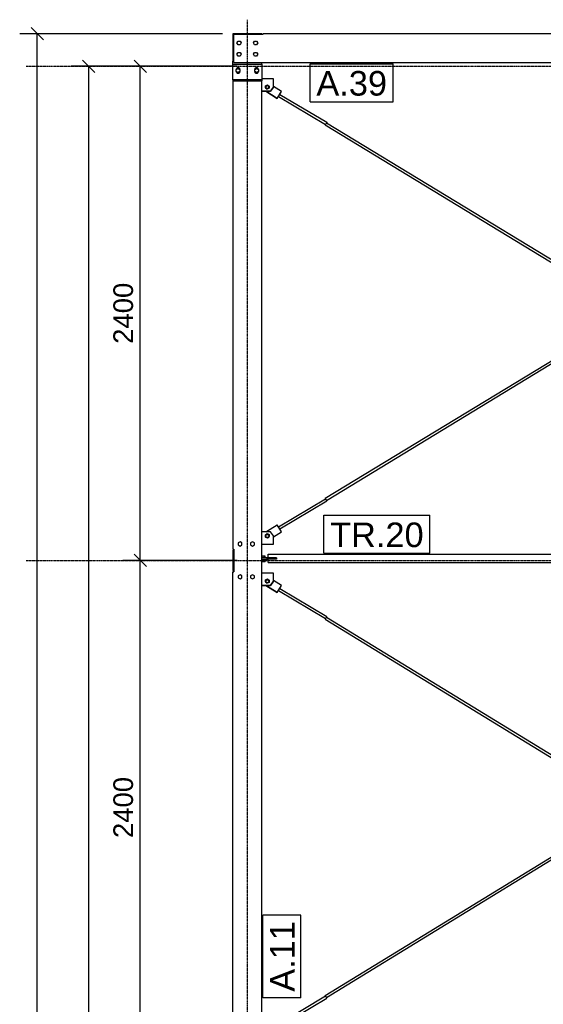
# Model space of a CAD drawing. Header units: millimetres. Extents: x -288865 to 11255, y 102926 to 380857.
# Tile 88 of 142: x -163869 to -161327, y 274757 to 279538. Entities that reach past the tile are written whole.
import ezdxf

# ---------------------------------------------------------------- set-up
doc = ezdxf.new("R2010")
doc.units = ezdxf.units.MM
doc.header["$MEASUREMENT"] = 0
doc.set_wipeout_variables(frame=1)
doc.linetypes.add('DXK_LINE_DOT3', pattern=[5.9187, 2.979, -0.9799, 0.9799, -0.9799])
for name, color, linetype in [('TS_INNE_OBIEKTY', 7, 'Continuous'), ('TS_LINIE_WIDOCZNE', 7, 'Continuous'), ('TS_OPISY', 7, 'Continuous'), ('TS_OPISY_LINIE', 7, 'Continuous'), ('TS_OPISY_RAMKA', 7, 'Continuous'), ('TS_WYMIARY', 7, 'Continuous'), ('TS_WYMIARY_TEKST', 7, 'Continuous')]:
    doc.layers.add(name, color=color, linetype=linetype)
doc.styles.add('ARIAL', font='arial.ttf')

# ---------------------------------------------------------------- blocks, each defined once
blk = doc.blocks.new('Part-65880428-1351 - 1330')
at = {"layer": 'TS_LINIE_WIDOCZNE', "color": 1, "linetype": 'Continuous'}
for p, q in [((34705, 62243.5), (34700, 62243.5)), ((34700, 62243.5), (34700, 62118.5)), ((34700, 62118.5), (34705, 62118.5))]:
    blk.add_line(p, q, dxfattribs=at)
blk = doc.blocks.new('Part-65880428-1692 - 1330')
at = {"layer": 'TS_LINIE_WIDOCZNE', "color": 1, "linetype": 'Continuous'}
for p, q in [((34935.9, 61967.2), (34896.8, 61992)), ((34914.4, 61933.3), (34859.5, 61968.2)), ((34859.7, 61968.2), (34914.4, 61933.4)), ((34914.4, 61933.4), (34935.9, 61967.2)), ((34914.4, 61933.3), (34921.5, 61944.4)), ((34914.4, 61933.4), (34914.4, 61933.3)), ((34926.5, 61952.2), (34935.9, 61967)), ((34935.9, 61967), (34935.9, 61967.2))]:
    blk.add_line(p, q, dxfattribs=at)
blk = doc.blocks.new('GridLine-65880428-2367 - 1330')
at = {"layer": 'TS_INNE_OBIEKTY', "color": 4, "linetype": 'DXK_LINE_DOT3'}
blk.add_line((33695.7, 59690.2), (51415.1, 59690.2), dxfattribs=at)
blk = doc.blocks.new('Part-65880428-1559 - 1330')
at = {"layer": 'TS_LINIE_WIDOCZNE', "color": 1, "linetype": 'Continuous'}
for p, q in [((35147.8, 59404.7), (35148.7, 59406.1)), ((35147.8, 59404.7), (36638.1, 58491.5)), ((35148.7, 59406.1), (35150.9, 59409.7)), ((35150.9, 59409.7), (35151.8, 59411.2)), ((35154.1, 59414.9), (36649.6, 58498.5)), ((36649.6, 58484.4), (38376.1, 57426.5)), ((36660.9, 58491.6), (38382.5, 57436.6))]:
    blk.add_line(p, q, dxfattribs=at)
blk = doc.blocks.new('Part-65880428-1555 - 1330')
at = {"layer": 'TS_LINIE_WIDOCZNE', "color": 1, "linetype": 'Continuous'}
for p, q in [((35148.4, 61804.8), (35149.2, 61806.3)), ((35148.4, 61804.8), (36638.8, 60898.7)), ((35149.2, 61806.3), (35151.4, 61809.9)), ((35151.4, 61809.9), (35152.3, 61811.4)), ((35154.6, 61815.1), (36650.3, 60905.7)), ((36650.3, 60891.7), (38376.1, 59842.5)), ((36661.7, 60898.8), (38382.5, 59852.6))]:
    blk.add_line(p, q, dxfattribs=at)
blk = doc.blocks.new('Part-65880428-1447 - 1330')
at = {"layer": 'TS_LINIE_WIDOCZNE', "color": 1, "linetype": 'Continuous'}
for p, q in [((34920.7, 61943.2), (35150, 61807.6)), ((34927.2, 61953.3), (35156.2, 61817.8)), ((35153.2, 61812.6), (35152.4, 61811.3)), ((35155.3, 61816.3), (35153.2, 61812.6)), ((35156.2, 61817.8), (35155.3, 61816.3))]:
    blk.add_line(p, q, dxfattribs=at)
blk = doc.blocks.new('Part-65880428-1448 - 1330')
at = {"layer": 'TS_LINIE_WIDOCZNE', "color": 1, "linetype": 'Continuous'}
for p, q in [((34920.7, 59853.5), (35149.6, 59989.4)), ((34927.2, 59843.4), (35155.8, 59979.1)), ((35149.6, 59989.4), (35150.5, 59987.9)), ((35150.5, 59987.9), (35152.7, 59984.2)), ((35152.7, 59984.2), (35154.9, 59980.6)), ((35154.9, 59980.6), (35155.8, 59979.1))]:
    blk.add_line(p, q, dxfattribs=at)
blk = doc.blocks.new('Part-65880428-1449 - 1330')
at = {"layer": 'TS_LINIE_WIDOCZNE', "color": 1, "linetype": 'Continuous'}
for p, q in [((34920.7, 59543.8), (35149.5, 59407.4)), ((34927.2, 59553.9), (35155.7, 59417.6)), ((35152.7, 59412.4), (35151.9, 59411.1)), ((35154.8, 59416.1), (35152.7, 59412.4)), ((35155.7, 59417.6), (35154.8, 59416.1))]:
    blk.add_line(p, q, dxfattribs=at)
blk = doc.blocks.new('Part-65880428-1450 - 1330')
at = {"layer": 'TS_LINIE_WIDOCZNE', "color": 1, "linetype": 'Continuous'}
for p, q in [((34920.8, 57438.4), (35149.1, 57575.2)), ((35149.1, 57575.2), (35150, 57573.7)), ((35150, 57573.7), (35152.2, 57570)), ((34927.3, 57428.2), (35155.3, 57564.9)), ((35152.2, 57570), (35154.4, 57566.4)), ((35154.4, 57566.4), (35155.3, 57564.9))]:
    blk.add_line(p, q, dxfattribs=at)
blk = doc.blocks.new('Part-65880428-1826 - 1330')
at = {"layer": 'TS_LINIE_WIDOCZNE', "color": 1, "linetype": 'Continuous'}
for p, q in [((34700, 62024.4), (34700, 62099.4)), ((34700, 62099.4), (34840, 62099.4)), ((34840, 62099.4), (34840, 62024.4))]:
    blk.add_line(p, q, dxfattribs=at)
blk = doc.blocks.new('Part-65880428-1497 - 1330')
at = {"layer": 'TS_LINIE_WIDOCZNE', "color": 1, "linetype": 'Continuous'}
blk.add_line((34700, 62114.4), (34700, 62114.5), dxfattribs=at)
blk = doc.blocks.new('Part-65880428-1825 - 1330')
at = {"layer": 'TS_LINIE_WIDOCZNE', "color": 1, "linetype": 'Continuous'}
for p, q in [((34700, 62099.4), (34700, 62114.4)), ((34700, 62114.4), (34705, 62114.4)), ((34840, 62099.4), (34840, 62107.5))]:
    blk.add_line(p, q, dxfattribs=at)
blk = doc.blocks.new('Part-65880428-1519 - 1330')
at = {"layer": 'TS_LINIE_WIDOCZNE', "color": 1, "linetype": 'Continuous'}
for p, q in [((34840, 59696.8), (34866.5, 59696.8)), ((34866.5, 59690.8), (34840, 59690.8)), ((34866.5, 59696.8), (34866.5, 59690.8))]:
    blk.add_line(p, q, dxfattribs=at)
blk = doc.blocks.new('Part-65880428-1520 - 1330')
at = {"layer": 'TS_LINIE_WIDOCZNE', "color": 1, "linetype": 'Continuous'}
for p, q in [((34896.8, 62028.3), (34840, 62028.3)), ((34896.8, 61988.2), (34896.8, 62028.3)), ((34859.9, 61988.7), (34860.2, 61990.8)), ((34860.2, 61990.7), (34859.9, 61988.6)), ((34860.2, 61986.5), (34859.9, 61988.7)), ((34860.2, 61990.8), (34861.2, 61992.8)), ((34861.2, 61992.6), (34860.2, 61990.7)), ((34861.2, 61984.6), (34860.2, 61986.5)), ((34861.2, 61992.8), (34862.7, 61994.3)), ((34862.7, 61994.2), (34861.2, 61992.6)), ((34862.7, 61983), (34861.2, 61984.6)), ((34862.7, 61994.3), (34864.7, 61995.3)), ((34864.7, 61995.2), (34862.7, 61994.2)), ((34864.7, 61982), (34862.7, 61983)), ((34864.7, 61995.3), (34866.9, 61995.7)), ((34866.9, 61995.5), (34864.7, 61995.2)), ((34866.9, 61981.7), (34864.7, 61982)), ((34866.9, 61995.5), (34866.9, 61995.7)), ((34866.9, 61995.7), (34869, 61995.3)), ((34869, 61995.2), (34866.9, 61995.5)), ((34869, 61982), (34866.9, 61981.7)), ((34869, 61995.3), (34871, 61994.3)), ((34871, 61994.2), (34869, 61995.2)), ((34871, 61983), (34869, 61982)), ((34871, 61994.3), (34872.5, 61992.8)), ((34872.5, 61992.6), (34871, 61994.2)), ((34872.5, 61984.6), (34871, 61983)), ((34872.5, 61992.8), (34873.5, 61990.8)), ((34873.5, 61990.7), (34872.5, 61992.6)), ((34873.5, 61986.5), (34872.5, 61984.6)), ((34873.5, 61990.8), (34873.9, 61988.7)), ((34873.8, 61988.6), (34873.5, 61990.7)), ((34873.9, 61988.7), (34873.5, 61986.5)), ((34881.8, 61968.4), (34896.8, 61988.4)), ((34896.8, 61988.2), (34881.8, 61968.2)), ((34840, 61968.4), (34881.8, 61968.4)), ((34881.8, 61968.2), (34840, 61968.2)), ((34881.8, 61968.2), (34881.8, 61968.4))]:
    blk.add_line(p, q, dxfattribs=at)
blk = doc.blocks.new('Part-65880428-1521 - 1330')
at = {"layer": 'TS_LINIE_WIDOCZNE', "color": 1, "linetype": 'Continuous'}
for p, q in [((34881.8, 59828.8), (34840, 59828.8)), ((34896.8, 59808.8), (34881.8, 59828.8)), ((34859.8, 59808.8), (34860.2, 59810.9)), ((34860.2, 59806.6), (34859.8, 59808.8)), ((34860.2, 59810.9), (34861.2, 59812.9)), ((34861.2, 59804.6), (34860.2, 59806.6)), ((34861.2, 59812.9), (34862.7, 59814.4)), ((34862.7, 59803.1), (34861.2, 59804.6)), ((34862.7, 59814.4), (34864.7, 59815.4)), ((34864.7, 59802.1), (34862.7, 59803.1)), ((34864.7, 59815.4), (34866.8, 59815.8)), ((34866.9, 59801.8), (34864.7, 59802.1)), ((34866.8, 59815.6), (34866.8, 59815.8)), ((34866.8, 59815.8), (34869, 59815.4)), ((34869, 59802.1), (34866.9, 59801.8)), ((34869, 59815.4), (34871, 59814.4)), ((34871, 59803.1), (34869, 59802.1)), ((34871, 59814.4), (34872.5, 59812.9)), ((34872.5, 59804.7), (34871, 59803.1)), ((34872.5, 59812.9), (34873.5, 59810.9)), ((34873.5, 59806.6), (34872.5, 59804.7)), ((34873.5, 59810.9), (34873.8, 59808.8)), ((34873.8, 59808.8), (34873.5, 59806.6)), ((34896.8, 59768.8), (34896.8, 59808.8)), ((34840, 59768.8), (34896.8, 59768.8)), ((34840, 59768.6), (34896.8, 59768.6)), ((34896.8, 59768.6), (34896.8, 59768.8))]:
    blk.add_line(p, q, dxfattribs=at)
blk = doc.blocks.new('Part-65880428-1523 - 1330')
at = {"layer": 'TS_LINIE_WIDOCZNE', "color": 1, "linetype": 'Continuous'}
for p, q in [((34896.9, 59629), (34840, 59629)), ((34896.9, 59588.8), (34896.9, 59629)), ((34859.9, 59589.1), (34860.2, 59591.3)), ((34860.2, 59591.1), (34859.9, 59589.1)), ((34860.2, 59587), (34859.9, 59589.1)), ((34860.2, 59591.3), (34861.2, 59593.2)), ((34861.2, 59593.1), (34860.2, 59591.1)), ((34861.2, 59585), (34860.2, 59587)), ((34861.2, 59593.2), (34862.7, 59594.8)), ((34862.7, 59594.6), (34861.2, 59593.1)), ((34862.7, 59583.5), (34861.2, 59585)), ((34862.7, 59594.8), (34864.7, 59595.8)), ((34864.7, 59595.6), (34862.7, 59594.6)), ((34864.7, 59582.5), (34862.7, 59583.5)), ((34864.7, 59595.8), (34866.9, 59596.1)), ((34866.9, 59596), (34864.7, 59595.6)), ((34866.9, 59582.1), (34864.7, 59582.5)), ((34866.9, 59596), (34866.9, 59596.1)), ((34866.9, 59596.1), (34869, 59595.8)), ((34869, 59595.6), (34866.9, 59596)), ((34869, 59582.5), (34866.9, 59582.1)), ((34869, 59595.8), (34871, 59594.8)), ((34871, 59594.6), (34869, 59595.6)), ((34871, 59583.5), (34869, 59582.5)), ((34871, 59594.8), (34872.5, 59593.2)), ((34872.5, 59593.1), (34871, 59594.6)), ((34872.5, 59585), (34871, 59583.5)), ((34872.5, 59593.2), (34873.5, 59591.3)), ((34873.5, 59591.1), (34872.5, 59593.1)), ((34873.5, 59587), (34872.5, 59585)), ((34873.5, 59591.3), (34873.9, 59589.1)), ((34873.8, 59589.1), (34873.5, 59591.1)), ((34873.9, 59589.1), (34873.5, 59587)), ((34881.9, 59569), (34896.9, 59589)), ((34896.9, 59588.8), (34881.9, 59568.8)), ((34840, 59569), (34881.9, 59569)), ((34881.9, 59568.8), (34840, 59568.8)), ((34881.9, 59568.8), (34881.9, 59569))]:
    blk.add_line(p, q, dxfattribs=at)
blk = doc.blocks.new('Part-65880428-1528 - 1330')
at = {"layer": 'TS_LINIE_WIDOCZNE', "color": 1, "linetype": 'Continuous'}
blk.add_line((34702.6, 59634.8), (34702.6, 59640.5), dxfattribs=at)
blk = doc.blocks.new('Part-65880428-1554 - 1330')
at = {"layer": 'TS_LINIE_WIDOCZNE', "color": 1, "linetype": 'Continuous'}
for p, q in [((36650.3, 60905.7), (38376.1, 61955.5)), ((36661.9, 60898.7), (38382.5, 61945.3)), ((35148.1, 59991.9), (36639, 60898.8)), ((35154.3, 59981.7), (36650.3, 60891.7)), ((35149.1, 59990.4), (35148.1, 59991.9)), ((35148.1, 59991.9), (35149, 59990.5)), ((35149.6, 59989.4), (35149, 59990.5)), ((35151.3, 59986.7), (35149.1, 59990.4)), ((35153.5, 59983.1), (35151.3, 59986.7)), ((35151.7, 59985.9), (35153.4, 59983.2)), ((35153.4, 59983.2), (35154.3, 59981.7)), ((35154.3, 59981.7), (35153.5, 59983.1))]:
    blk.add_line(p, q, dxfattribs=at)
blk = doc.blocks.new('Part-65880428-1558 - 1330')
at = {"layer": 'TS_LINIE_WIDOCZNE', "color": 1, "linetype": 'Continuous'}
for p, q in [((36649.6, 58498.5), (38376.1, 59556.9)), ((36661.1, 58491.5), (38382.5, 59546.8)), ((35147.6, 57577.7), (36638.3, 58491.6)), ((35153.9, 57567.5), (36649.6, 58484.4)), ((35148.6, 57576.2), (35147.6, 57577.7)), ((35147.6, 57577.7), (35148.5, 57576.2)), ((35149.1, 57575.1), (35148.5, 57576.2)), ((35150.8, 57572.5), (35148.6, 57576.2)), ((35153, 57568.9), (35150.8, 57572.5)), ((35151.1, 57571.8), (35152.9, 57569)), ((35152.9, 57569), (35153.9, 57567.5)), ((35153.9, 57567.5), (35153, 57568.9))]:
    blk.add_line(p, q, dxfattribs=at)
blk = doc.blocks.new('Part-65880428-1691 - 1330')
at = {"layer": 'TS_LINIE_WIDOCZNE', "color": 1, "linetype": 'Continuous'}
for p, q in [((34911.6, 59702.8), (34840, 59702.8)), ((34866.6, 59696.8), (34866.6, 59702.8)), ((34911.6, 59696.8), (34866.6, 59696.8)), ((34911.6, 59702.8), (34911.6, 59696.8))]:
    blk.add_line(p, q, dxfattribs=at)
blk = doc.blocks.new('Part-65880428-1693 - 1330')
at = {"layer": 'TS_LINIE_WIDOCZNE', "color": 1, "linetype": 'Continuous'}
for p, q in [((34859.9, 59828.8), (34914.4, 59863.4)), ((34896.8, 59804.9), (34935.9, 59829.7)), ((34896.8, 59804.7), (34935.9, 59829.5)), ((34935.9, 59829.7), (34914.4, 59863.4)), ((34935.9, 59829.5), (34935.9, 59829.7))]:
    blk.add_line(p, q, dxfattribs=at)
blk = doc.blocks.new('Part-65880428-1702 - 1330')
at = {"layer": 'TS_LINIE_WIDOCZNE', "color": 1, "linetype": 'Continuous'}
for p, q in [((34935.9, 59567.8), (34896.9, 59592.6)), ((34914.4, 59533.9), (34859.5, 59568.8)), ((34859.7, 59568.8), (34914.4, 59534)), ((34914.4, 59534), (34935.9, 59567.8)), ((34914.4, 59533.9), (34921.5, 59545)), ((34914.4, 59534), (34914.4, 59533.9)), ((34926.5, 59552.8), (34935.9, 59567.7)), ((34935.9, 59567.7), (34935.9, 59567.8))]:
    blk.add_line(p, q, dxfattribs=at)
blk = doc.blocks.new('Part-65880428-1824 - 1330')
at = {"layer": 'TS_LINIE_WIDOCZNE', "color": 1, "linetype": 'Continuous'}
for p, q in [((34840, 62024.4), (34700, 62024.4)), ((34700, 62024.4), (34700, 62018.4)), ((34840, 62018.4), (34700, 62018.4)), ((34840, 62024.4), (34840, 62018.4))]:
    blk.add_line(p, q, dxfattribs=at)
blk = doc.blocks.new('Part-65880428-1844 - 1330')
at = {"layer": 'TS_LINIE_WIDOCZNE', "color": 1, "linetype": 'Continuous'}
for p, q in [((34840, 62247.5), (34700, 62247.5)), ((34700, 62247.5), (34700, 62243.5)), ((34840, 62243.5), (34840, 62247.5)), ((34700, 62118.5), (34700, 62114.5)), ((34700, 62114.5), (34705, 62114.5))]:
    blk.add_line(p, q, dxfattribs=at)
blk = doc.blocks.new('Part-65880428-1753 - 1330')
at = {"layer": 'TS_LINIE_WIDOCZNE', "color": 1, "linetype": 'Continuous'}
for p, q in [((34700, 62018.4), (34700, 59744.8)), ((34700, 62018.4), (34840, 62018.4)), ((34840, 57295.4), (34840, 62018.4)), ((34700, 59744.8), (34704, 59744.8)), ((34704, 59744.8), (34704, 59634.8)), ((34700, 59634.8), (34704, 59634.8)), ((34700, 57345.4), (34700, 59634.8)), ((34700, 57345.4), (34704, 57345.4)), ((34704, 57345.4), (34704, 57295.4)), ((34704, 57295.4), (34840, 57295.4))]:
    blk.add_line(p, q, dxfattribs=at)
blk = doc.blocks.new('Part-65880428-1833 - 1330')
at = {"layer": 'TS_LINIE_WIDOCZNE', "color": 1, "linetype": 'Continuous'}
for p, q in [((34871.6, 59702.8), (34871.6, 59719.8)), ((34871.6, 59719.8), (38432.7, 59719.8)), ((34871.6, 59679.8), (34871.6, 59696.8)), ((34871.6, 59679.8), (38432.7, 59679.8)), ((38432.7, 59719.8), (38432.7, 59702.8)), ((38432.7, 59679.8), (38432.7, 59696.8))]:
    blk.add_line(p, q, dxfattribs=at)
blk = doc.blocks.new('Part-65880428-1835 - 1330')
at = {"layer": 'TS_LINIE_WIDOCZNE', "color": 1, "linetype": 'Continuous'}
for p, q in [((34845, 62243.5), (34705, 62243.5)), ((34705, 62107.5), (34705, 62243.5)), ((38435, 62247.5), (34845, 62247.5)), ((34845, 62247.5), (34845, 62243.5)), ((34705, 62107.5), (42105, 62107.5))]:
    blk.add_line(p, q, dxfattribs=at)
blk = doc.blocks.new('Bolt-65880428-1853 - 1330')
at = {"layer": 'TS_INNE_OBIEKTY', "color": 1, "linetype": 'Continuous'}
for p, q in [((34716, 62074.6), (34725, 62079.8)), ((34716, 62064.2), (34716, 62074.6)), ((34718, 62077.4), (34718.5, 62080.1)), ((34718, 62075.8), (34718, 62077.4)), ((34718.5, 62080.1), (34720.1, 62082.4)), ((34720.1, 62082.4), (34722.3, 62083.9)), ((34722.3, 62083.9), (34725, 62084.4)), ((34725, 62084.4), (34727.7, 62083.9)), ((34725, 62079.8), (34734, 62074.6)), ((34727.7, 62083.9), (34729.9, 62082.4)), ((34729.9, 62082.4), (34731.5, 62080.1)), ((34731.5, 62080.1), (34732, 62077.4)), ((34732, 62077.4), (34732, 62075.8)), ((34734, 62074.6), (34734, 62064.2)), ((34806, 62074.6), (34815, 62079.8)), ((34806, 62064.2), (34806, 62074.6)), ((34808, 62077.4), (34808.5, 62080.1)), ((34808, 62075.8), (34808, 62077.4)), ((34808.5, 62080.1), (34810.1, 62082.4)), ((34810.1, 62082.4), (34812.3, 62083.9)), ((34812.3, 62083.9), (34815, 62084.4)), ((34815, 62084.4), (34817.7, 62083.9)), ((34815, 62079.8), (34824, 62074.6)), ((34817.7, 62083.9), (34819.9, 62082.4)), ((34819.9, 62082.4), (34821.5, 62080.1)), ((34821.5, 62080.1), (34822, 62077.4)), ((34822, 62077.4), (34822, 62075.8)), ((34824, 62074.6), (34824, 62064.2)), ((34725, 62059), (34716, 62064.2)), ((34718, 62061.4), (34718, 62063.1)), ((34718.5, 62058.8), (34718, 62061.4)), ((34720.1, 62056.5), (34718.5, 62058.8)), ((34722.3, 62055), (34720.1, 62056.5)), ((34725, 62054.4), (34722.3, 62055)), ((34734, 62064.2), (34725, 62059)), ((34727.7, 62055), (34725, 62054.4)), ((34729.9, 62056.5), (34727.7, 62055)), ((34731.5, 62058.8), (34729.9, 62056.5)), ((34732, 62061.4), (34731.5, 62058.8)), ((34732, 62063.1), (34732, 62061.4)), ((34815, 62059), (34806, 62064.2)), ((34808, 62061.4), (34808, 62063.1)), ((34808.5, 62058.8), (34808, 62061.4)), ((34810.1, 62056.5), (34808.5, 62058.8)), ((34812.3, 62055), (34810.1, 62056.5)), ((34815, 62054.4), (34812.3, 62055)), ((34824, 62064.2), (34815, 62059)), ((34817.7, 62055), (34815, 62054.4)), ((34819.9, 62056.5), (34817.7, 62055)), ((34821.5, 62058.8), (34819.9, 62056.5)), ((34822, 62061.4), (34821.5, 62058.8)), ((34822, 62063.1), (34822, 62061.4))]:
    blk.add_line(p, q, dxfattribs=at)
blk = doc.blocks.new('Bolt-65880428-1949 - 1330')
at = {"layer": 'TS_INNE_OBIEKTY', "color": 1, "linetype": 'Continuous'}
for p, q in [((34856.9, 59710.7), (34840, 59710.7)), ((34856.9, 59682.9), (34840, 59682.9)), ((34841.4, 59702.8), (34841.4, 59710.7)), ((34841.4, 59682.9), (34841.4, 59690.8)), ((34851.7, 59702.8), (34851.7, 59710.7)), ((34851.7, 59682.9), (34851.7, 59690.8)), ((34856.9, 59702.8), (34856.9, 59710.7)), ((34856.9, 59682.9), (34856.9, 59690.8))]:
    blk.add_line(p, q, dxfattribs=at)
blk = doc.blocks.new('Bolt-65880428-1950 - 1330')
at = {"layer": 'TS_INNE_OBIEKTY', "color": 1, "linetype": 'Continuous'}
for p, q in [((34857.3, 61985.2), (34858.5, 61995.6)), ((34857.3, 61985.1), (34857.3, 61985.2)), ((34865.6, 61979), (34857.3, 61985.2)), ((34857.3, 61985.1), (34865.6, 61978.8)), ((34858.5, 61995.6), (34868.1, 61999.6)), ((34875.2, 61983.1), (34865.6, 61979)), ((34875.2, 61982.9), (34865.6, 61978.8)), ((34865.6, 61978.8), (34865.6, 61979)), ((34868.1, 61999.6), (34876.4, 61993.4)), ((34876.4, 61993.4), (34875.2, 61983.1)), ((34876.4, 61993.2), (34875.2, 61982.9)), ((34875.2, 61982.9), (34875.2, 61983.1))]:
    blk.add_line(p, q, dxfattribs=at)
blk = doc.blocks.new('Bolt-65880428-1951 - 1330')
at = {"layer": 'TS_INNE_OBIEKTY', "color": 1, "linetype": 'Continuous'}
for p, q in [((34857.3, 59813.8), (34865.6, 59820.1)), ((34865.6, 59820.1), (34875.2, 59816)), ((34858.5, 59803.5), (34857.3, 59813.8)), ((34857.3, 59813.7), (34858.5, 59803.3)), ((34858.5, 59803.3), (34858.5, 59803.5)), ((34868.1, 59799.4), (34858.5, 59803.5)), ((34858.5, 59803.3), (34868.1, 59799.3)), ((34876.4, 59805.7), (34868.1, 59799.4)), ((34868.1, 59799.3), (34876.4, 59805.5)), ((34868.1, 59799.3), (34868.1, 59799.4)), ((34875.2, 59816), (34876.4, 59805.7)), ((34876.4, 59805.5), (34876.4, 59805.7))]:
    blk.add_line(p, q, dxfattribs=at)
blk = doc.blocks.new('Bolt-65880428-1961 - 1330')
at = {"layer": 'TS_INNE_OBIEKTY', "color": 1, "linetype": 'Continuous'}
for p, q in [((34857.3, 59585.8), (34858.5, 59596.2)), ((34857.3, 59585.7), (34857.3, 59585.8)), ((34865.6, 59579.6), (34857.3, 59585.8)), ((34857.3, 59585.7), (34865.6, 59579.5)), ((34858.5, 59596.2), (34868.1, 59600.2)), ((34875.2, 59583.7), (34865.6, 59579.6)), ((34875.2, 59583.5), (34865.6, 59579.5)), ((34865.6, 59579.5), (34865.6, 59579.6)), ((34868.1, 59600.2), (34876.4, 59594)), ((34876.4, 59594), (34875.2, 59583.7)), ((34876.4, 59593.9), (34875.2, 59583.5)), ((34875.2, 59583.5), (34875.2, 59583.7))]:
    blk.add_line(p, q, dxfattribs=at)
blk = doc.blocks.new('Bolt-65880428-1987 - 1330')
at = {"layer": 'TS_INNE_OBIEKTY', "color": 1, "linetype": 'Continuous'}
for p, q in [((34719.6, 62203.5), (34724.8, 62212.5)), ((34724.8, 62212.5), (34735.2, 62212.5)), ((34735.2, 62212.5), (34740.4, 62203.5)), ((34799.6, 62203.5), (34804.8, 62212.5)), ((34804.8, 62212.5), (34815.2, 62212.5)), ((34815.2, 62212.5), (34820.4, 62203.5)), ((34724.8, 62194.5), (34719.6, 62203.5)), ((34735.2, 62194.5), (34724.8, 62194.5)), ((34740.4, 62203.5), (34735.2, 62194.5)), ((34804.8, 62194.5), (34799.6, 62203.5)), ((34815.2, 62194.5), (34804.8, 62194.5)), ((34820.4, 62203.5), (34815.2, 62194.5)), ((34719.6, 62148.5), (34724.8, 62157.5)), ((34724.8, 62139.5), (34719.6, 62148.5)), ((34724.8, 62157.5), (34735.2, 62157.5)), ((34735.2, 62139.5), (34724.8, 62139.5)), ((34735.2, 62157.5), (34740.4, 62148.5)), ((34740.4, 62148.5), (34735.2, 62139.5)), ((34799.6, 62148.5), (34804.8, 62157.5)), ((34804.8, 62139.5), (34799.6, 62148.5)), ((34804.8, 62157.5), (34815.2, 62157.5)), ((34815.2, 62139.5), (34804.8, 62139.5)), ((34815.2, 62157.5), (34820.4, 62148.5)), ((34820.4, 62148.5), (34815.2, 62139.5))]:
    blk.add_line(p, q, dxfattribs=at)
blk = doc.blocks.new('GridLine-65880428-2354 - 1330')
at = {"layer": 'TS_INNE_OBIEKTY', "color": 4, "linetype": 'DXK_LINE_DOT3'}
blk.add_line((34770, 49250.8), (34770, 62316), dxfattribs=at)
blk = doc.blocks.new('Part-65880428-2337 - 1330')
at = {"layer": 'TS_LINIE_WIDOCZNE', "color": 1, "linetype": 'Continuous'}
for p, q in [((34704, 59740.5), (34700, 59740.5)), ((34700, 59740.5), (34700, 59640.5)), ((34700, 59640.5), (34704, 59640.5))]:
    blk.add_line(p, q, dxfattribs=at)
blk = doc.blocks.new('Bolt-65880428-2348 - 1330')
at = {"layer": 'TS_INNE_OBIEKTY', "color": 1, "linetype": 'Continuous'}
for p, q in [((34735, 59780.9), (34726, 59775.7)), ((34726, 59775.7), (34726, 59765.3)), ((34744, 59775.7), (34735, 59780.9)), ((34744, 59765.3), (34744, 59775.7)), ((34795, 59780.9), (34786, 59775.7)), ((34786, 59775.7), (34786, 59765.3)), ((34804, 59775.7), (34795, 59780.9)), ((34804, 59765.3), (34804, 59775.7)), ((34726, 59765.3), (34735, 59760.1)), ((34735, 59760.1), (34744, 59765.3)), ((34786, 59765.3), (34795, 59760.1)), ((34795, 59760.1), (34804, 59765.3)), ((34735, 59620.9), (34726, 59615.7)), ((34726, 59615.7), (34726, 59605.3)), ((34726, 59605.3), (34735, 59600.1)), ((34744, 59615.7), (34735, 59620.9)), ((34735, 59600.1), (34744, 59605.3)), ((34744, 59605.3), (34744, 59615.7)), ((34795, 59620.9), (34786, 59615.7)), ((34786, 59615.7), (34786, 59605.3)), ((34786, 59605.3), (34795, 59600.1)), ((34804, 59615.7), (34795, 59620.9)), ((34795, 59600.1), (34804, 59605.3)), ((34804, 59605.3), (34804, 59615.7))]:
    blk.add_line(p, q, dxfattribs=at)
blk = doc.blocks.new('GridLine-65880428-2368 - 1330')
at = {"layer": 'TS_INNE_OBIEKTY', "color": 4, "linetype": 'DXK_LINE_DOT3'}
blk.add_line((33695.7, 62090.2), (51415.1, 62090.2), dxfattribs=at)
blk = doc.blocks.new('Bolt-65880428-3858 - 1330')
at = {"layer": 'TS_INNE_OBIEKTY', "color": 1, "linetype": 'Continuous'}
for p, q in [((34856.9, 59710.7), (34840, 59710.7)), ((34856.9, 59682.9), (34840, 59682.9)), ((34841.4, 59702.8), (34841.4, 59710.7)), ((34841.4, 59682.9), (34841.4, 59690.8)), ((34851.7, 59702.8), (34851.7, 59710.7)), ((34851.7, 59682.9), (34851.7, 59690.8)), ((34856.9, 59702.8), (34856.9, 59710.7)), ((34856.9, 59682.9), (34856.9, 59690.8))]:
    blk.add_line(p, q, dxfattribs=at)
blk = doc.blocks.new('StraightDimension-65880428-5635 - 1330')
at = {"layer": 'TS_WYMIARY', "color": 174, "linetype": 'Continuous'}
for p, q in [((33780, 62217.5), (33720, 62277.5)), ((34650, 62247.5), (33665, 62247.5)), ((33750, 49933.5), (33750, 62247.5))]:
    blk.add_line(p, q, dxfattribs=at)
blk = doc.blocks.new('StraightDimension-65880428-2380 - 1330')
at = {"layer": 'TS_WYMIARY', "color": 174, "linetype": 'Continuous'}
for p, q in [((34280, 62060.2), (34220, 62120.2)), ((34720, 62090.2), (34165, 62090.2)), ((34250, 59690.2), (34250, 62090.2)), ((34720, 59690.2), (34165, 59690.2)), ((34220, 59720.2), (34280, 59660.2))]:
    blk.add_line(p, q, dxfattribs=at)
at = {"color": 0}
blk.add_wipeout([(34235, 61058.4), (34095, 61058.4), (34095, 60721.9), (34235, 60721.9)], dxfattribs=at).dxf.layer = 'TS_WYMIARY'
at = {"layer": 'TS_WYMIARY_TEKST', "color": 96, "style": 'ARIAL'}
blk.add_text('2400', height=95.51, rotation=90.0002, dxfattribs=at).set_placement((34215, 60741.9))
blk = doc.blocks.new('StraightDimension-65880428-2381 - 1330')
at = {"layer": 'TS_WYMIARY', "color": 174, "linetype": 'Continuous'}
for p, q in [((34720, 59690.2), (34165, 59690.2)), ((34280, 59660.2), (34220, 59720.2)), ((34250, 57290.2), (34250, 59690.2)), ((34720, 57290.2), (34165, 57290.2)), ((34220, 57320.2), (34280, 57260.2))]:
    blk.add_line(p, q, dxfattribs=at)
at = {"color": 0}
blk.add_wipeout([(34235, 58658.4), (34095, 58658.4), (34095, 58321.9), (34235, 58321.9)], dxfattribs=at).dxf.layer = 'TS_WYMIARY'
at = {"layer": 'TS_WYMIARY_TEKST', "color": 96, "style": 'ARIAL'}
blk.add_text('2400', height=95.51, rotation=90.0002, dxfattribs=at).set_placement((34215, 58341.9))
blk = doc.blocks.new('StraightDimension-65880428-2389 - 1330')
at = {"layer": 'TS_WYMIARY', "color": 174, "linetype": 'Continuous'}
for p, q in [((34030, 62060.2), (33970, 62120.2)), ((34720, 62090.2), (33915, 62090.2)), ((34000, 50090.2), (34000, 62090.2))]:
    blk.add_line(p, q, dxfattribs=at)
blk = doc.blocks.new('Mark-65880428-5322 - 1330')
at = {"layer": 'TS_OPISY_RAMKA', "linetype": 'Continuous'}
for p, q in [((35075, 62102.5), (35477.7, 62102.5)), ((35075, 61917.5), (35075, 62102.5)), ((35477.7, 61917.5), (35477.7, 62102.5)), ((35075, 61917.5), (35477.7, 61917.5))]:
    blk.add_line(p, q, dxfattribs=at)
blk.add_wipeout([(35447.7, 61947.5), (35447.7, 62072.5), (35105, 62072.5), (35105, 61947.5)]).dxf.layer = 'TS_OPISY_LINIE'
blk.add_wipeout([(35447.7, 61947.5), (35447.7, 62072.5), (35105, 62072.5), (35105, 61947.5)]).dxf.layer = 'TS_OPISY_LINIE'
at = {"layer": 'TS_OPISY', "style": 'ARIAL'}
blk.add_text('A.39', height=119.38, dxfattribs=at).set_placement((35105, 61947.5))
blk = doc.blocks.new('Mark-65880428-5319 - 1330')
at = {"layer": 'TS_OPISY_RAMKA', "linetype": 'Continuous'}
for p, q in [((34845, 57565.4), (34845, 57968)), ((35030, 57968), (34845, 57968)), ((35030, 57565.4), (35030, 57968)), ((35030, 57565.4), (34845, 57565.4))]:
    blk.add_line(p, q, dxfattribs=at)
blk.add_wipeout([(35000, 57938), (34875, 57938), (34875, 57595.4), (35000, 57595.4)]).dxf.layer = 'TS_OPISY_LINIE'
blk.add_wipeout([(35000, 57938), (34875, 57938), (34875, 57595.4), (35000, 57595.4)]).dxf.layer = 'TS_OPISY_LINIE'
at = {"layer": 'TS_OPISY', "style": 'ARIAL'}
blk.add_text('A.11', height=119.38, rotation=90.0002, dxfattribs=at).set_placement((35000, 57595.4))
blk = doc.blocks.new('Mark-65880428-5591 - 1330')
at = {"layer": 'TS_OPISY_RAMKA', "linetype": 'Continuous'}
for p, q in [((35141.6, 59909.8), (35655.3, 59909.8)), ((35141.6, 59724.8), (35141.6, 59909.8)), ((35655.3, 59724.8), (35655.3, 59909.8)), ((35141.6, 59724.8), (35655.3, 59724.8))]:
    blk.add_line(p, q, dxfattribs=at)
blk.add_wipeout([(35625.3, 59754.8), (35625.3, 59879.8), (35171.6, 59879.8), (35171.6, 59754.8)]).dxf.layer = 'TS_OPISY_LINIE'
blk.add_wipeout([(35625.3, 59754.8), (35625.3, 59879.8), (35171.6, 59879.8), (35171.6, 59754.8)]).dxf.layer = 'TS_OPISY_LINIE'
at = {"layer": 'TS_OPISY', "style": 'ARIAL'}
blk.add_text('TR.20', height=119.38, dxfattribs=at).set_placement((35171.6, 59754.8))

msp = doc.modelspace()

# ---------------------------------------------------------------- block references
for name in ['GridLine-65880428-2354 - 1330', 'GridLine-65880428-2368 - 1330', 'Part-65880428-1844 - 1330', 'Part-65880428-1351 - 1330', 'Part-65880428-1835 - 1330', 'Bolt-65880428-1987 - 1330', 'Part-65880428-1497 - 1330', 'Part-65880428-1825 - 1330', 'Part-65880428-1826 - 1330', 'Bolt-65880428-1853 - 1330', 'Part-65880428-1824 - 1330', 'Part-65880428-1520 - 1330', 'Part-65880428-1753 - 1330', 'Bolt-65880428-1950 - 1330', 'Part-65880428-1692 - 1330', 'Part-65880428-1447 - 1330', 'Part-65880428-1554 - 1330', 'Part-65880428-1555 - 1330', 'Part-65880428-1448 - 1330', 'Part-65880428-1521 - 1330', 'Part-65880428-1693 - 1330', 'GridLine-65880428-2367 - 1330', 'Bolt-65880428-2348 - 1330', 'Bolt-65880428-1951 - 1330', 'Part-65880428-2337 - 1330', 'Bolt-65880428-1949 - 1330', 'Bolt-65880428-3858 - 1330', 'Part-65880428-1691 - 1330', 'Part-65880428-1519 - 1330', 'Part-65880428-1833 - 1330', 'Part-65880428-1528 - 1330', 'Part-65880428-1523 - 1330', 'Bolt-65880428-1961 - 1330', 'Part-65880428-1702 - 1330', 'Part-65880428-1449 - 1330', 'Part-65880428-1558 - 1330', 'Part-65880428-1559 - 1330', 'Part-65880428-1450 - 1330']:
    msp.add_blockref(name, (-197533.7, 217222.2))

# ---------------------------------------------------------------- next in the draw order: block references
for name in ['StraightDimension-65880428-5635 - 1330', 'Mark-65880428-5322 - 1330', 'Mark-65880428-5591 - 1330', 'Mark-65880428-5319 - 1330']:
    msp.add_blockref(name, (-197533.7, 217222.2))

# ---------------------------------------------------------------- next in the draw order: block references
msp.add_blockref('StraightDimension-65880428-2380 - 1330', (-197533.7, 217222.2))

# ---------------------------------------------------------------- next in the draw order: block references
msp.add_blockref('StraightDimension-65880428-2381 - 1330', (-197533.7, 217222.2))

# ---------------------------------------------------------------- next in the draw order: block references
msp.add_blockref('StraightDimension-65880428-2389 - 1330', (-197533.7, 217222.2))

doc.saveas('drawing.dxf')
